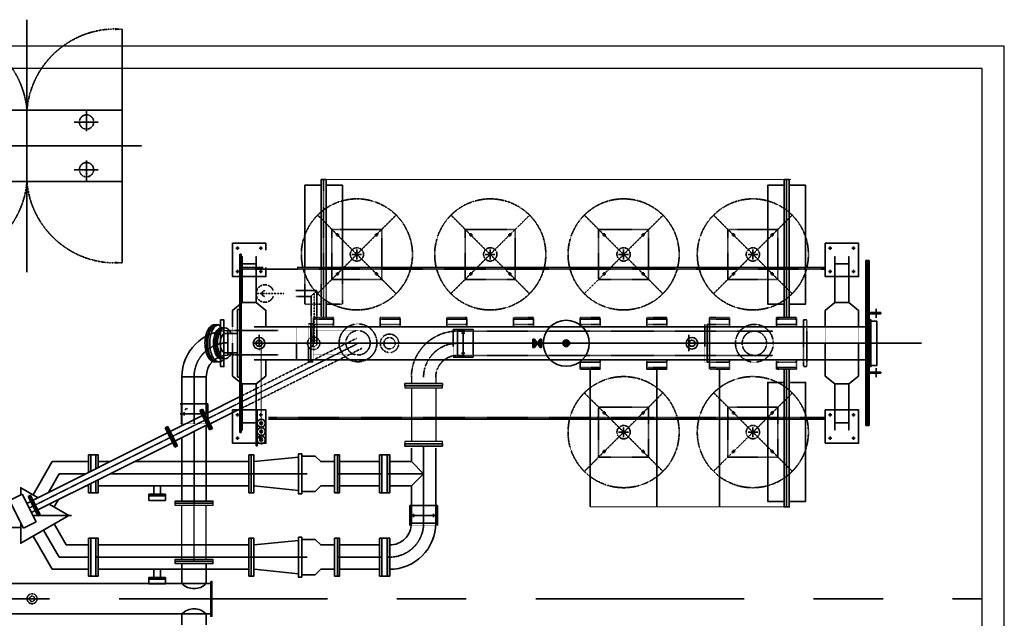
# Model space of a CAD drawing. Header units: inches. Extents: x -341304 to 31571016, y -692717 to 2132253.
# Tile 124 of 256: x 462364 to 471224, y -291659 to -286271. Entities that reach past the tile are written whole.
import ezdxf

# ---------------------------------------------------------------- set-up
doc = ezdxf.new("R2010")
doc.units = ezdxf.units.IN
doc.header["$MEASUREMENT"] = 0
for name, pattern in [('ACISOWELD', [3, 2, -1]), ('CENTER', [2, 1.25, -0.25, 0.25, -0.25]), ('CENTRE', [1.5, 0.75, -0.25, 0.25, -0.25]), ('DASHED', [0.75, 0.5, -0.25]), ('HIDDEN', [0.375, 0.25, -0.125]), ('PHANTOM', [2.5, 1.25, -0.25, 0.25, -0.25, 0.25, -0.25])]:
    doc.linetypes.add(name, pattern=pattern)
doc.layers.add('CENTER', color=2, linetype='CENTER', lineweight=15)
doc.layers.add('DIM', color=1, linetype='Continuous')
doc.layers.add('OBJECT', color=7, linetype='Continuous')

# ---------------------------------------------------------------- blocks, each defined once
blk = doc.blocks.new('tyyyy')
at = {"color": 230, "linetype": 'CENTER', "lineweight": 35}
for p, q in [((-1264281.3, 589174), (-1264281.3, 591445.3)), ((-1257445, 588765.4), (-1257445, 590005.4)), ((-1261357, 589332.4), (-1261266.7, 589332.4)), ((-1261311.8, 589377.6), (-1261311.8, 589287.3)), ((-1260157, 589332.4), (-1260066.7, 589332.4)), ((-1260111.8, 589377.6), (-1260111.8, 589287.3)), ((-1258957, 589332.4), (-1258866.7, 589332.4)), ((-1258911.8, 589377.6), (-1258911.8, 589287.3)), ((-1257793.9, 589332.4), (-1257703.6, 589332.4)), ((-1257748.8, 589377.6), (-1257748.8, 589287.3)), ((-1256701.1, 588808.2), (-1256596, 588808.2)), ((-1256701.1, 588797.7), (-1256596, 588797.7)), ((-1260356.8, 588407.4), (-1260356.8, 588657.4)), ((-1261303.3, 588530.1), (-1262362.3, 587999.9)), ((-1262236.8, 588532.4), (-1259727.8, 588532.4)), ((-1256230.4, 588532.4), (-1262236.8, 588532.4)), ((-1260266.8, 588532.4), (-1260446.8, 588532.4)), ((-1259211.8, 588299.4), (-1259211.8, 587059.4)), ((-1258611.8, 588299.4), (-1258611.8, 587059.4)), ((-1258048.8, 588299.4), (-1258048.8, 587059.4)), ((-1257445, 588299.4), (-1257445, 587059.4)), ((-1256701.1, 588272.5), (-1256596, 588272.5)), ((-1256701.1, 588262), (-1256596, 588262)), ((-1262777, 587851.3), (-1262777, 588231.4)), ((-1262362.3, 587999.9), (-1264261.4, 587049.1)), ((-1262777, 587807.4), (-1262777, 587987.4)), ((-1262902, 587897.4), (-1262652, 587897.4)), ((-1262777, 587092.4), (-1262777, 587735)), ((-1258957, 587732.4), (-1258866.7, 587732.4)), ((-1258911.8, 587777.6), (-1258911.8, 587687.3)), ((-1257793.9, 587732.4), (-1257703.6, 587732.4)), ((-1257748.8, 587777.6), (-1257748.8, 587687.3)), ((-1263990.5, 587357.4), (-1263750.6, 587357.4)), ((-1263990.5, 587357.4), (-1263750.6, 587357.4)), ((-1263534.4, 587357.4), (-1262260, 587357.4)), ((-1262260, 587357.4), (-1261760, 587357.4)), ((-1261487.8, 587357.4), (-1261087.8, 587357.4)), ((-1261036.8, 587357.4), (-1260711.8, 587357.4)), ((-1260711.8, 586892.4), (-1260711.8, 587072.4)), ((-1264228, 586982.4), (-1263879, 586982.4)), ((-1260836.8, 586982.4), (-1260586.8, 586982.4)), ((-1263990.5, 586607.4), (-1263727, 586607.4)), ((-1263660, 586607.4), (-1262260, 586607.4)), ((-1262260, 586607.4), (-1261760, 586607.4)), ((-1261487.8, 586607.4), (-1261087.8, 586607.4))]:
    blk.add_line(p, q, dxfattribs=at)
at = {"color": 230, "ltscale": 100}
for p, q in [((-1255486, 591205.4), (-1266339.7, 591205.4)), ((-1255486, 581259.4), (-1255486, 591205.4)), ((-1255686, 591005.4), (-1266139.7, 591005.4)), ((-1255686, 581459.4), (-1255686, 591005.4))]:
    blk.add_line(p, q, dxfattribs=at)
at = {"color": 230, "linetype": 'HIDDEN', "lineweight": 35, "ltscale": 0.5}
for p, q in [((-1261611.8, 588765.4), (-1261611.8, 590005.4)), ((-1260958.3, 589686), (-1261665.4, 588978.9)), ((-1260958.3, 588978.9), (-1261665.4, 589686)), ((-1259758.3, 589686), (-1260465.4, 588978.9)), ((-1259758.3, 588978.9), (-1260465.4, 589686)), ((-1258558.3, 589686), (-1259265.4, 588978.9)), ((-1258558.3, 588978.9), (-1259265.4, 589686)), ((-1257395.2, 589686), (-1258102.3, 588978.9)), ((-1257395.2, 588978.9), (-1258102.3, 589686)), ((-1262349.7, 589199.5), (-1257098, 589199.5)), ((-1261671.3, 589006.4), (-1261863.2, 589006.4)), ((-1261723.9, 588953.9), (-1261863.2, 588953.9)), ((-1261671.3, 589006.4), (-1261723.9, 588953.9)), ((-1261723.9, 588532.4), (-1261723.9, 588953.9)), ((-1261671.3, 588532.4), (-1261671.3, 589006.4)), ((-1262472, 588646), (-1262019, 588646)), ((-1260406.8, 588642), (-1257568.1, 588642)), ((-1261316.2, 588576.3), (-1262362.3, 588052.5)), ((-1262472, 588426.9), (-1262019, 588426.9)), ((-1261264.9, 588488.4), (-1262362.3, 587941.5)), ((-1258558.3, 588086), (-1259265.4, 587378.9)), ((-1258558.3, 587378.9), (-1259265.4, 588086)), ((-1257395.2, 588086), (-1258102.3, 587378.9)), ((-1257395.2, 587378.9), (-1258102.3, 588086)), ((-1262106.9, 587865.4), (-1257098, 587865.4))]:
    blk.add_line(p, q, dxfattribs=at)
at = {"color": 230, "lineweight": 0}
for p, q in [((-1261611.8, 590005.4), (-1257408.1, 590005.4)), ((-1257431.1, 587059.4), (-1259211.8, 587059.4))]:
    blk.add_line(p, q, dxfattribs=at)
at = {"color": 230, "lineweight": 35}
for p, q in [((-1261501.8, 589507.4), (-1261471.8, 589507.4)), ((-1261486.8, 589522.4), (-1261486.8, 589492.4)), ((-1261151.8, 589507.4), (-1261121.8, 589507.4)), ((-1261136.8, 589522.4), (-1261136.8, 589492.4)), ((-1260301.8, 589507.4), (-1260271.8, 589507.4)), ((-1260286.8, 589522.4), (-1260286.8, 589492.4)), ((-1259951.8, 589507.4), (-1259921.8, 589507.4)), ((-1259936.8, 589522.4), (-1259936.8, 589492.4)), ((-1259101.8, 589507.4), (-1259071.8, 589507.4)), ((-1259086.8, 589522.4), (-1259086.8, 589492.4)), ((-1258751.8, 589507.4), (-1258721.8, 589507.4)), ((-1258736.8, 589522.4), (-1258736.8, 589492.4)), ((-1257938.8, 589507.4), (-1257908.8, 589507.4)), ((-1257923.8, 589522.4), (-1257923.8, 589492.4)), ((-1257588.8, 589507.4), (-1257558.8, 589507.4)), ((-1257573.8, 589522.4), (-1257573.8, 589492.4)), ((-1262386, 589402.4), (-1262386, 589372.4)), ((-1262176, 589402.4), (-1262176, 589372.4)), ((-1257053, 589402.4), (-1257053, 589372.4)), ((-1256843, 589402.4), (-1256843, 589372.4)), ((-1262401, 589387.4), (-1262371, 589387.4)), ((-1262366.3, 589336), (-1262366.3, 587728.8)), ((-1262366.3, 589336), (-1262353.7, 589336)), ((-1262353.7, 589336), (-1262353.7, 587728.8)), ((-1262191, 589387.4), (-1262161, 589387.4)), ((-1257068, 589387.4), (-1257038, 589387.4)), ((-1256858, 589387.4), (-1256828, 589387.4)), ((-1262353.7, 589215.2), (-1262154.1, 589215.2)), ((-1261848.4, 589215.2), (-1257098, 589215.2)), ((-1256730.9, 589277.8), (-1256730.9, 587792.4)), ((-1256730.9, 589277.8), (-1256701.5, 589277.8)), ((-1256720.4, 589277.8), (-1256720.4, 587792.4)), ((-1256712, 589277.8), (-1256712, 587792.4)), ((-1256701.5, 589277.8), (-1256701.5, 587792.4)), ((-1262401, 589177.4), (-1262371, 589177.4)), ((-1262386, 589192.4), (-1262386, 589162.4)), ((-1262191, 589177.4), (-1262161, 589177.4)), ((-1262176, 589192.4), (-1262176, 589162.4)), ((-1261501.8, 589157.4), (-1261471.8, 589157.4)), ((-1261486.8, 589172.4), (-1261486.8, 589142.4)), ((-1261151.8, 589157.4), (-1261121.8, 589157.4)), ((-1261136.8, 589172.4), (-1261136.8, 589142.4)), ((-1260301.8, 589157.4), (-1260271.8, 589157.4)), ((-1260286.8, 589172.4), (-1260286.8, 589142.4)), ((-1259951.8, 589157.4), (-1259921.8, 589157.4)), ((-1259936.8, 589172.4), (-1259936.8, 589142.4)), ((-1259101.8, 589157.4), (-1259071.8, 589157.4)), ((-1259086.8, 589172.4), (-1259086.8, 589142.4)), ((-1258751.8, 589157.4), (-1258721.8, 589157.4)), ((-1258736.8, 589172.4), (-1258736.8, 589142.4)), ((-1257938.8, 589157.4), (-1257908.8, 589157.4)), ((-1257923.8, 589172.4), (-1257923.8, 589142.4)), ((-1257588.8, 589157.4), (-1257558.8, 589157.4)), ((-1257573.8, 589172.4), (-1257573.8, 589142.4)), ((-1257068, 589177.4), (-1257038, 589177.4)), ((-1257053, 589162.4), (-1257053, 589192.4)), ((-1256858, 589177.4), (-1256828, 589177.4)), ((-1256843, 589162.4), (-1256843, 589192.4)), ((-1262387.3, 588837.1), (-1262387.3, 588227.8)), ((-1262387.3, 588837.1), (-1262366.3, 588837.1)), ((-1256638, 588842.5), (-1256638, 588762)), ((-1256596, 588808.2), (-1256596, 588797.7)), ((-1262596.9, 588699.4), (-1262552.8, 588699.4)), ((-1262552.8, 588699.4), (-1262532.4, 588671.2)), ((-1262497.9, 588671.6), (-1262533, 588671.6)), ((-1262497.9, 588619.9), (-1262383.3, 588619.9)), ((-1262472, 588646), (-1262472, 588426.9)), ((-1262236.8, 588680.4), (-1256730.9, 588680.4)), ((-1260406.8, 588642), (-1260406.8, 588422.9)), ((-1260371.8, 588622.4), (-1260341.8, 588622.4)), ((-1260356.8, 588607.4), (-1260356.8, 588637.4)), ((-1258325.9, 588607.4), (-1258325.9, 588460.2)), ((-1261052.5, 588532.4), (-1260627.5, 588532.4)), ((-1259727.8, 588569.7), (-1259727.8, 588495.1)), ((-1259715.2, 588569.7), (-1259727.8, 588569.7)), ((-1259721.5, 588569.7), (-1259721.5, 588495.1)), ((-1259663.6, 588569.7), (-1259715.2, 588495.1)), ((-1259715.2, 588569.7), (-1259663.6, 588495.1)), ((-1259715.2, 588569.7), (-1259715.2, 588495.1)), ((-1259663.6, 588569.7), (-1259663.6, 588495.1)), ((-1259651, 588569.7), (-1259663.6, 588569.7)), ((-1259657.3, 588569.7), (-1259657.3, 588495.1)), ((-1259651, 588569.7), (-1259651, 588495.1)), ((-1262497.9, 588445), (-1262383.3, 588445)), ((-1260371.8, 588442.4), (-1260341.8, 588442.4)), ((-1260356.8, 588427.4), (-1260356.8, 588457.4)), ((-1259715.2, 588495.1), (-1259727.8, 588495.1)), ((-1259651, 588495.1), (-1259663.6, 588495.1)), ((-1262236.8, 588384.4), (-1256730.9, 588384.4)), ((-1256638, 588308.2), (-1256638, 588227.7)), ((-1256596, 588272.5), (-1256596, 588262)), ((-1262886.6, 588231.4), (-1262667.5, 588231.4)), ((-1262886.6, 587802.7), (-1262886.6, 588231.4)), ((-1262667.5, 587899.7), (-1262667.5, 588231.4)), ((-1262387.3, 588227.8), (-1262366.3, 588227.8)), ((-1262882, 587897.4), (-1262852, 587897.4)), ((-1262867, 587912.4), (-1262867, 587882.4)), ((-1262700.2, 587939.2), (-1262724.6, 587927)), ((-1262724.6, 587927), (-1262638.3, 587754.5)), ((-1262715.2, 587931.7), (-1262628.2, 587757.9)), ((-1262709.6, 587934.5), (-1262622.6, 587760.7)), ((-1262702, 587897.4), (-1262672, 587897.4)), ((-1262700.2, 587939.2), (-1262612.8, 587764.6)), ((-1262687, 587912.4), (-1262687, 587882.4)), ((-1262401, 587887.4), (-1262371, 587887.4)), ((-1262386, 587872.4), (-1262386, 587902.4)), ((-1262191, 587887.4), (-1262161, 587887.4)), ((-1262176, 587872.4), (-1262176, 587902.4)), ((-1259101.8, 587907.4), (-1259071.8, 587907.4)), ((-1259086.8, 587922.4), (-1259086.8, 587892.4)), ((-1258751.8, 587907.4), (-1258721.8, 587907.4)), ((-1258736.8, 587922.4), (-1258736.8, 587892.4)), ((-1257938.8, 587907.4), (-1257908.8, 587907.4)), ((-1257923.8, 587922.4), (-1257923.8, 587892.4)), ((-1257588.8, 587907.4), (-1257558.8, 587907.4)), ((-1257573.8, 587922.4), (-1257573.8, 587892.4)), ((-1257068, 587887.4), (-1257038, 587887.4)), ((-1257053, 587872.4), (-1257053, 587902.4)), ((-1256858, 587887.4), (-1256828, 587887.4)), ((-1256843, 587872.4), (-1256843, 587902.4)), ((-1262106.9, 587849.6), (-1257098, 587849.6)), ((-1263013.9, 587782.1), (-1263038.3, 587769.9)), ((-1263038.3, 587769.9), (-1262951.3, 587596.1)), ((-1263028.9, 587774.6), (-1262941.9, 587600.8)), ((-1263023.3, 587777.4), (-1262936.3, 587603.6)), ((-1263013.9, 587782.1), (-1262926.9, 587608.3)), ((-1262667.5, 587112.4), (-1262667.5, 587793.7)), ((-1262612.8, 587764.6), (-1262638.3, 587754.5)), ((-1262366.3, 587728.8), (-1262353.7, 587728.8)), ((-1256730.9, 587792.4), (-1256701.5, 587792.4)), ((-1262886.6, 587112.4), (-1262886.6, 587683.2)), ((-1262401, 587677.4), (-1262371, 587677.4)), ((-1262386, 587662.4), (-1262386, 587692.4)), ((-1262191, 587677.4), (-1262161, 587677.4)), ((-1262176, 587662.4), (-1262176, 587692.4)), ((-1257068, 587677.4), (-1257038, 587677.4)), ((-1257053, 587662.4), (-1257053, 587692.4)), ((-1256858, 587677.4), (-1256828, 587677.4)), ((-1256843, 587662.4), (-1256843, 587692.4)), ((-1262926.8, 587608.2), (-1262951.3, 587596)), ((-1260821.4, 587467), (-1260821.4, 587587.4)), ((-1259101.8, 587557.4), (-1259071.8, 587557.4)), ((-1259086.8, 587572.4), (-1259086.8, 587542.4)), ((-1258751.8, 587557.4), (-1258721.8, 587557.4)), ((-1258736.8, 587572.4), (-1258736.8, 587542.4)), ((-1257938.8, 587557.4), (-1257908.8, 587557.4)), ((-1257923.8, 587572.4), (-1257923.8, 587542.4)), ((-1257588.8, 587557.4), (-1257558.8, 587557.4)), ((-1257573.8, 587572.4), (-1257573.8, 587542.4)), ((-1264226.1, 587168.4), (-1264053.7, 587467)), ((-1264053.7, 587467), (-1263727, 587467)), ((-1263640, 587467), (-1263531.8, 587467)), ((-1263314.5, 587467), (-1262280, 587467)), ((-1262235, 587467), (-1261837.8, 587507.4)), ((-1261467.8, 587467), (-1261107.8, 587467)), ((-1261016.8, 587467), (-1260821.4, 587467)), ((-1260711.8, 587357.4), (-1260821.4, 587467)), ((-1264088, 587188.5), (-1263990.5, 587357.4)), ((-1264088, 587188.5), (-1263990.5, 587357.4)), ((-1260711.8, 587357.4), (-1260821.4, 587247.9)), ((-1263754.2, 587247.9), (-1263727, 587247.9)), ((-1263640, 587247.9), (-1262280, 587247.9)), ((-1263140, 587247.9), (-1263140, 587172.9)), ((-1263080, 587247.9), (-1263080, 587172.9)), ((-1262235, 587247.9), (-1261837.8, 587207.4)), ((-1261467.8, 587247.9), (-1261107.8, 587247.9)), ((-1261016.8, 587247.9), (-1260821.4, 587247.9)), ((-1264438, 587116.2), (-1264323.6, 587173.4)), ((-1264438, 587116.2), (-1264313.5, 586867.5)), ((-1264323.6, 587173.4), (-1264199.1, 586924.7)), ((-1264248.2, 587164.4), (-1264269.4, 587153.8)), ((-1264182.4, 586979.9), (-1264269.4, 587153.8)), ((-1264173, 586984.5), (-1264260, 587158.4)), ((-1264169.4, 586986.4), (-1264256.5, 587160.3)), ((-1264161.2, 586990.5), (-1264248.2, 587164.4)), ((-1264036.4, 587058.8), (-1263997.2, 587126.8)), ((-1264313.5, 586867.5), (-1264199.1, 586924.7)), ((-1264161.2, 586990.5), (-1264182.4, 586979.9)), ((-1260821.4, 586912.4), (-1260602.3, 586912.4)), ((-1260816.8, 586982.4), (-1260786.8, 586982.4)), ((-1260801.8, 586997.4), (-1260801.8, 586967.4)), ((-1260636.8, 586982.4), (-1260606.8, 586982.4)), ((-1260621.8, 586997.4), (-1260621.8, 586967.4)), ((-1264447, 586872.9), (-1264337, 586872.9)), ((-1264131.2, 586851.2), (-1263990.5, 586607.4)), ((-1264036.4, 586906), (-1263927.2, 586717)), ((-1264226.1, 586796.4), (-1264053.7, 586497.9)), ((-1262235, 586717), (-1261837.8, 586757.4)), ((-1263927.2, 586717), (-1263727, 586717)), ((-1263640, 586717), (-1262280, 586717)), ((-1261467.8, 586717), (-1261107.8, 586717)), ((-1261016.8, 586717), (-1261016.8, 586497.9)), ((-1264053.7, 586497.9), (-1263727, 586497.9)), ((-1263640, 586497.9), (-1262280, 586497.9)), ((-1263140, 586497.9), (-1263140, 586422.9)), ((-1263080, 586497.9), (-1263080, 586422.9)), ((-1262235, 586497.9), (-1261837.8, 586457.4)), ((-1261467.8, 586497.9), (-1261107.8, 586497.9)), ((-1265035, 586368.9), (-1262627, 586368.9)), ((-1265035, 586095.9), (-1262627, 586095.9))]:
    blk.add_line(p, q, dxfattribs=at)
at = {"color": 230, "linetype": 'CENTER', "lineweight": 35, "ltscale": 0.1}
for p, q in [((-1261969.8, 588980.2), (-1262214.1, 588980.2)), ((-1261697.6, 588532.4), (-1261697.6, 588980.2))]:
    blk.add_line(p, q, dxfattribs=at)
at = {"color": 230, "linetype": 'HIDDEN', "lineweight": 35}
for p, q in [((-1262431, 588532.4), (-1262431, 588680.4)), ((-1261854.8, 588532.4), (-1261854.8, 588680.4)), ((-1257098, 588532.4), (-1257098, 588680.4)), ((-1256798, 588532.4), (-1256798, 588680.4)), ((-1262431, 588532.4), (-1262431, 588384.4)), ((-1261854.8, 588532.4), (-1261854.8, 588384.4)), ((-1257098, 588532.4), (-1257098, 588384.4)), ((-1256798, 588532.4), (-1256798, 588384.4))]:
    blk.add_line(p, q, dxfattribs=at)
at = {"color": 230, "linetype": 'DASHED', "lineweight": 35, "ltscale": 0.1}
blk.add_line((-1262192.2, 588607.4), (-1262192.2, 588460.2), dxfattribs=at)
at = {"color": 230, "linetype": 'DASHED', "lineweight": 35}
for p, q in [((-1261706.8, 588646), (-1261301.8, 588646)), ((-1261706.8, 588426.9), (-1261301.8, 588426.9))]:
    blk.add_line(p, q, dxfattribs=at)
at = {"color": 230, "linetype": 'ACISOWELD', "lineweight": 30}
for p, q in [((-1260821.4, 588227.4), (-1260821.4, 588170.2)), ((-1260602.3, 588233.4), (-1260602.3, 588170.2))]:
    blk.add_line(p, q, dxfattribs=at)
at = {"color": 230, "lineweight": 30}
for p, q in [((-1260821.4, 588130.2), (-1260821.4, 587647.4)), ((-1260602.3, 588130.2), (-1260602.3, 587647.4)), ((-1262886.6, 586589.6), (-1262886.6, 587072.4)), ((-1262667.5, 586589.6), (-1262667.5, 587072.4)), ((-1262886.6, 586589.6), (-1262886.6, 586681.2))]:
    blk.add_line(p, q, dxfattribs=at)
at = {"color": 230, "linetype": 'Continuous', "lineweight": 35, "ltscale": 0.1}
for p, q in [((-1262362.3, 588052.5), (-1262677.8, 587894.5)), ((-1262362.3, 587941.5), (-1262633.7, 587806.3)), ((-1263016, 587725.2), (-1264225.8, 587119.5)), ((-1262972.1, 587637.6), (-1264183, 587034.1))]:
    blk.add_line(p, q, dxfattribs=at)
at = {"color": 230, "linetype": 'Continuous', "lineweight": 35}
for p, q in [((-1262991.7, 587737.7), (-1262702.4, 587882.6)), ((-1262949.1, 587652.6), (-1262659.8, 587797.6)), ((-1264246.2, 587107.5), (-1264281.9, 587089.9)), ((-1264205.7, 587026.4), (-1264241.2, 587008.7))]:
    blk.add_line(p, q, dxfattribs=at)
at = {"color": 230, "linetype": 'CENTER', "lineweight": 30}
blk.add_line((-1262777, 586569.6), (-1262777, 587092.4), dxfattribs=at)
at = {"color": 230, "linetype": 'CENTRE', "lineweight": 35, "ltscale": 2500}
blk.add_line((-1274702.3, 586232.4), (-1255686, 586232.4), dxfattribs=at)
at = {"color": 230, "lineweight": 35}
for points in [[(-1261634.8, 589955.4), (-1261781.8, 589955.4), (-1261781.8, 589215.2)], [(-1261588.8, 589215.2), (-1261588.8, 590005.4), (-1261634.8, 590005.4), (-1261634.8, 589215.2)], [(-1261441.8, 589215.2), (-1261441.8, 589955.4), (-1261588.8, 589955.4)], [(-1257468, 589955.4), (-1257615, 589955.4), (-1257615, 588885.4), (-1257468, 588885.4)], [(-1257422, 588765.4), (-1257422, 590005.4), (-1257468, 590005.4), (-1257468, 588765.4)], [(-1257422, 588885.4), (-1257275, 588885.4), (-1257275, 589955.4), (-1257422, 589955.4)], [(-1262131, 589214.3), (-1262131, 589132.4), (-1262431, 589132.4), (-1262431, 589432.4), (-1262131, 589432.4), (-1262131, 589371)], [(-1262343.5, 588898.4), (-1262343.5, 589312.4), (-1262343.5, 589247.4), (-1262218.5, 589247.4), (-1262218.5, 589312.4), (-1262218.5, 588898.4)], [(-1257010.5, 588898.4), (-1257010.5, 589312.4), (-1257010.5, 589247.4), (-1256885.5, 589247.4), (-1256885.5, 589312.4), (-1256885.5, 588898.4)], [(-1262431, 588680.4), (-1262431, 588828.4), (-1262343.5, 588898.4), (-1262218.5, 588898.4), (-1262131, 588828.4), (-1262131, 588680.4)], [(-1257098, 588680.4), (-1257098, 588828.4), (-1257010.5, 588898.4), (-1256885.5, 588898.4), (-1256798, 588828.4), (-1256798, 588680.4)], [(-1262431, 588384.4), (-1262431, 588236.4), (-1262343.5, 588166.4), (-1262218.5, 588166.4), (-1262131, 588236.4), (-1262131, 588384.4)], [(-1257098, 588384.4), (-1257098, 588236.4), (-1257010.5, 588166.4), (-1256885.5, 588166.4), (-1256798, 588236.4), (-1256798, 588384.4)], [(-1257468, 588299.4), (-1257468, 587059.4), (-1257422, 587059.4), (-1257422, 588299.4)], [(-1262343.5, 588166.4), (-1262343.5, 587752.4), (-1262343.5, 587817.4), (-1262218.5, 587817.4), (-1262218.5, 587752.4), (-1262218.5, 588166.4)], [(-1257468, 588179.4), (-1257615, 588179.4), (-1257615, 587109.4), (-1257468, 587109.4)], [(-1257422, 587109.4), (-1257275, 587109.4), (-1257275, 588179.4), (-1257422, 588179.4)], [(-1257010.5, 588166.4), (-1257010.5, 587752.4), (-1257010.5, 587817.4), (-1256885.5, 587817.4), (-1256885.5, 587752.4), (-1256885.5, 588166.4)], [(-1263727, 587369.3), (-1263727, 587527.4), (-1263707, 587527.4), (-1263707, 587379.3)], [(-1263707, 587379.3), (-1263707, 587527.4), (-1263660, 587527.4), (-1263660, 587402.8)], [(-1263660, 587402.8), (-1263660, 587527.4), (-1263640, 587527.4), (-1263640, 587412.8)], [(-1261807.8, 587517.4), (-1261687.8, 587517.4), (-1261637.8, 587467), (-1261512.8, 587467)], [(-1263707, 587271.4), (-1263707, 587187.4), (-1263727, 587187.4), (-1263727, 587261.4)], [(-1263660, 587294.8), (-1263660, 587187.4), (-1263707, 587187.4), (-1263707, 587271.4)], [(-1263640, 587304.8), (-1263640, 587187.4), (-1263660, 587187.4), (-1263660, 587294.8)], [(-1264337, 587166.7), (-1264337, 587232.4), (-1264180.6, 587142.1)], [(-1264337, 587166.7), (-1264337, 587232.4), (-1264180.6, 587142.1)], [(-1261807.8, 587197.4), (-1261687.8, 587197.4), (-1261637.8, 587247.9), (-1261512.8, 587247.9)], [(-1264081.4, 587084.8), (-1263904, 586982.4), (-1264337, 586732.4), (-1264337, 586914.5)], [(-1264081.4, 587084.8), (-1263904, 586982.4), (-1264337, 586732.4), (-1264337, 586914.5)], [(-1261807.8, 586767.4), (-1261687.8, 586767.4), (-1261637.8, 586717), (-1261512.8, 586717)], [(-1261807.8, 586447.4), (-1261687.8, 586447.4), (-1261637.8, 586497.9), (-1261512.8, 586497.9)]]:
    blk.add_lwpolyline(points, dxfattribs=at)
at = {"color": 230, "linetype": 'HIDDEN', "lineweight": 35, "ltscale": 0.5}
for points in [[(-1261536.8, 589557.4), (-1261086.8, 589557.4), (-1261086.8, 589107.4), (-1261536.8, 589107.4)], [(-1260336.8, 589557.4), (-1259886.8, 589557.4), (-1259886.8, 589107.4), (-1260336.8, 589107.4)], [(-1259136.8, 589557.4), (-1258686.8, 589557.4), (-1258686.8, 589107.4), (-1259136.8, 589107.4)], [(-1257973.8, 589557.4), (-1257523.8, 589557.4), (-1257523.8, 589107.4), (-1257973.8, 589107.4)], [(-1257264, 588742.4), (-1257294, 588742.4), (-1257294, 588322.4), (-1257264, 588322.4)], [(-1259136.8, 587957.4), (-1258686.8, 587957.4), (-1258686.8, 587507.4), (-1259136.8, 587507.4)], [(-1257973.8, 587957.4), (-1257523.8, 587957.4), (-1257523.8, 587507.4), (-1257973.8, 587507.4)]]:
    blk.add_lwpolyline(points, close=True, dxfattribs=at)
at = {"color": 230, "lineweight": 35}
for points in [[(-1257098, 589432.4), (-1256798, 589432.4), (-1256798, 589132.4), (-1257098, 589132.4)], [(-1262509, 588742.4), (-1262539, 588742.4), (-1262539, 588322.4), (-1262509, 588322.4)], [(-1262509, 588322.4), (-1262539, 588322.4), (-1262539, 588742.4), (-1262509, 588742.4)], [(-1256716, 588742.4), (-1256686, 588742.4), (-1256686, 588322.4), (-1256716, 588322.4)], [(-1256701.5, 588732.9), (-1256634.1, 588732.9), (-1256634.1, 588331.9), (-1256701.5, 588331.9)], [(-1260881.8, 588170.2), (-1260881.8, 588150.2), (-1260541.8, 588150.2), (-1260541.8, 588170.2)], [(-1262431, 587632.4), (-1262131, 587632.4), (-1262131, 587932.4), (-1262431, 587932.4)], [(-1262218.5, 587924.1), (-1262208.3, 587924.1), (-1262208.3, 587609.3), (-1262218.5, 587609.3)], [(-1257098, 587632.4), (-1256798, 587632.4), (-1256798, 587932.4), (-1257098, 587932.4)], [(-1260881.8, 587627.4), (-1260881.8, 587607.4), (-1260541.8, 587607.4), (-1260541.8, 587627.4)], [(-1261837.8, 587537.4), (-1261807.8, 587537.4), (-1261807.8, 587177.4), (-1261837.8, 587177.4)], [(-1262284, 587527.4), (-1262264, 587527.4), (-1262264, 587187.4), (-1262284, 587187.4)], [(-1262264, 587527.4), (-1262239, 587527.4), (-1262239, 587187.4), (-1262264, 587187.4)], [(-1261512.8, 587527.4), (-1261487.8, 587527.4), (-1261487.8, 587187.4), (-1261512.8, 587187.4)], [(-1261487.8, 587527.4), (-1261467.8, 587527.4), (-1261467.8, 587187.4), (-1261487.8, 587187.4)], [(-1261107.8, 587527.4), (-1261087.8, 587527.4), (-1261087.8, 587187.4), (-1261107.8, 587187.4)], [(-1261087.8, 587527.4), (-1261040.8, 587527.4), (-1261040.8, 587187.4), (-1261087.8, 587187.4)], [(-1261036.8, 587527.4), (-1261016.8, 587527.4), (-1261016.8, 587187.4), (-1261036.8, 587187.4)], [(-1263185, 587157.9), (-1263185, 587172.9), (-1263035, 587172.9), (-1263035, 587157.9)], [(-1263185, 587117.9), (-1263185, 587157.9), (-1263035, 587157.9), (-1263035, 587117.9)], [(-1262947, 587092.4), (-1262947, 587112.4), (-1262607, 587112.4), (-1262607, 587092.4)], [(-1263727, 586777.4), (-1263707, 586777.4), (-1263707, 586437.4), (-1263727, 586437.4)], [(-1263707, 586777.4), (-1263660, 586777.4), (-1263660, 586437.4), (-1263707, 586437.4)], [(-1263660, 586777.4), (-1263640, 586777.4), (-1263640, 586437.4), (-1263660, 586437.4)], [(-1262284, 586777.4), (-1262264, 586777.4), (-1262264, 586437.4), (-1262284, 586437.4)], [(-1262264, 586777.4), (-1262239, 586777.4), (-1262239, 586437.4), (-1262264, 586437.4)], [(-1261837.8, 586787.4), (-1261807.8, 586787.4), (-1261807.8, 586427.4), (-1261837.8, 586427.4)], [(-1261512.8, 586777.4), (-1261487.8, 586777.4), (-1261487.8, 586437.4), (-1261512.8, 586437.4)], [(-1261487.8, 586777.4), (-1261467.8, 586777.4), (-1261467.8, 586437.4), (-1261487.8, 586437.4)], [(-1261107.8, 586777.4), (-1261087.8, 586777.4), (-1261087.8, 586437.4), (-1261107.8, 586437.4)], [(-1261087.8, 586777.4), (-1261040.8, 586777.4), (-1261040.8, 586437.4), (-1261087.8, 586437.4)], [(-1261036.8, 586777.4), (-1261016.8, 586777.4), (-1261016.8, 586437.4), (-1261036.8, 586437.4)], [(-1262947, 586569.6), (-1262947, 586549.6), (-1262607, 586549.6), (-1262607, 586569.6)], [(-1263185, 586407.9), (-1263185, 586422.9), (-1263035, 586422.9), (-1263035, 586407.9)], [(-1263185, 586367.9), (-1263185, 586407.9), (-1263035, 586407.9), (-1263035, 586367.9)], [(-1262627, 586388.9), (-1262617, 586388.9), (-1262617, 586075.9), (-1262627, 586075.9)]]:
    blk.add_lwpolyline(points, close=True, dxfattribs=at)
at = {"color": 230, "linetype": 'HIDDEN', "lineweight": 35, "ltscale": 0.5}
for points in [[(-1261781.8, 589199.5), (-1261781.8, 588885.4), (-1261634.8, 588885.4)], [(-1261634.8, 589199.5), (-1261634.8, 588765.4)], [(-1261588.8, 588885.4), (-1261441.8, 588885.4), (-1261441.8, 589199.5)], [(-1261588.8, 588765.4), (-1261588.8, 589199.5)], [(-1261701.8, 588680.4), (-1261701.8, 588765.4), (-1261521.8, 588765.4), (-1261521.8, 588680.4), (-1261701.8, 588680.4), (-1261701.8, 588702.4), (-1261521.8, 588702.4), (-1261521.8, 588749.4), (-1261701.8, 588749.4)], [(-1261101.8, 588680.4), (-1261101.8, 588765.4), (-1260921.8, 588765.4), (-1260921.8, 588680.4), (-1261101.8, 588680.4), (-1261101.8, 588702.4), (-1260921.8, 588702.4), (-1260921.8, 588749.4), (-1261101.8, 588749.4)], [(-1260501.8, 588680.4), (-1260501.8, 588765.4), (-1260321.8, 588765.4), (-1260321.8, 588680.4), (-1260501.8, 588680.4), (-1260501.8, 588702.4), (-1260321.8, 588702.4), (-1260321.8, 588749.4), (-1260501.8, 588749.4)], [(-1259901.8, 588680.4), (-1259901.8, 588765.4), (-1259721.8, 588765.4), (-1259721.8, 588680.4), (-1259901.8, 588680.4), (-1259901.8, 588702.4), (-1259721.8, 588702.4), (-1259721.8, 588749.4), (-1259901.8, 588749.4)], [(-1259301.8, 588680.4), (-1259301.8, 588765.4), (-1259121.8, 588765.4), (-1259121.8, 588680.4), (-1259301.8, 588680.4), (-1259301.8, 588702.4), (-1259121.8, 588702.4), (-1259121.8, 588749.4), (-1259301.8, 588749.4)], [(-1258701.8, 588680.4), (-1258701.8, 588765.4), (-1258521.8, 588765.4), (-1258521.8, 588680.4), (-1258701.8, 588680.4), (-1258701.8, 588702.4), (-1258521.8, 588702.4), (-1258521.8, 588749.4), (-1258701.8, 588749.4)], [(-1258138.8, 588680.4), (-1258138.8, 588765.4), (-1257958.8, 588765.4), (-1257958.8, 588680.4), (-1258138.8, 588680.4), (-1258138.8, 588702.4), (-1257958.8, 588702.4), (-1257958.8, 588749.4), (-1258138.8, 588749.4)], [(-1257535, 588680.4), (-1257535, 588765.4), (-1257355, 588765.4), (-1257355, 588680.4), (-1257535, 588680.4), (-1257535, 588702.4), (-1257355, 588702.4), (-1257355, 588749.4), (-1257535, 588749.4)], [(-1259121.8, 588384.4), (-1259121.8, 588299.4), (-1259301.8, 588299.4), (-1259301.8, 588384.4), (-1259121.8, 588384.4), (-1259121.8, 588362.4), (-1259301.8, 588362.4), (-1259301.8, 588315.4), (-1259121.8, 588315.4)], [(-1258521.8, 588384.4), (-1258521.8, 588299.4), (-1258701.8, 588299.4), (-1258701.8, 588384.4), (-1258521.8, 588384.4), (-1258521.8, 588362.4), (-1258701.8, 588362.4), (-1258701.8, 588315.4), (-1258521.8, 588315.4)], [(-1257958.8, 588384.4), (-1257958.8, 588299.4), (-1258138.8, 588299.4), (-1258138.8, 588384.4), (-1257958.8, 588384.4), (-1257958.8, 588362.4), (-1258138.8, 588362.4), (-1258138.8, 588315.4), (-1257958.8, 588315.4)], [(-1257355, 588384.4), (-1257355, 588299.4), (-1257535, 588299.4), (-1257535, 588384.4), (-1257355, 588384.4), (-1257355, 588362.4), (-1257535, 588362.4), (-1257535, 588315.4), (-1257355, 588315.4)]]:
    blk.add_lwpolyline(points, dxfattribs=at)
at = {"color": 230, "lineweight": 35}
for points in [[(-1262594.5, 588699.4, 0.00664), (-1262595.7, 588699.4, 0.174705), (-1262624, 588689.2, 0.104203), (-1262654.7, 588650.5, 0.064948), (-1262672.3, 588600, 0.051099), (-1262679.2, 588532.4, 0.051099)], [(-1262578.2, 588699.4, 0.005387), (-1262579.2, 588699.4, 0.174705), (-1262607.5, 588689.2, 0.104203), (-1262638.2, 588650.5, 0.064948), (-1262655.8, 588600, 0.051099), (-1262662.7, 588532.4, 0.051099)], [(-1262570.1, 588699.4, 0.004638), (-1262570.9, 588699.4, 0.174705), (-1262599.2, 588689.2, 0.104203), (-1262630, 588650.5, 0.064948), (-1262647.5, 588600, 0.051099), (-1262654.4, 588532.4, 0.051099)], [(-1262552.8, 588699.4, 0.172295), (-1262580.6, 588689.2, 0.104203), (-1262611.4, 588650.5, 0.064948), (-1262628.9, 588600, 0.051099), (-1262635.9, 588532.4, 0.051099)], [(-1262533, 588671.6, 0.174705), (-1262556.5, 588663.1, 0.104203), (-1262582.2, 588630.8, 0.064948), (-1262596.8, 588588.7, 0.051099), (-1262602.6, 588532.4, 0.051099)], [(-1262518.5, 588671.6, 0.174705), (-1262542.1, 588663.1, 0.104203), (-1262567.7, 588630.8, 0.064948), (-1262582.3, 588588.7, 0.051099), (-1262588.1, 588532.4, 0.051099)], [(-1262512.3, 588671.6, 0.174705), (-1262535.9, 588663.1, 0.104203), (-1262561.5, 588630.8, 0.064948), (-1262576.1, 588588.7, 0.051099), (-1262581.9, 588532.4, 0.051099)], [(-1262443.6, 588619.9, 0.017497), (-1262448.7, 588630.8, 0.104203), (-1262474.3, 588663.1, 0.174705), (-1262497.9, 588671.6, 0.174705), (-1262521.4, 588663.1, 0.104203), (-1262547.1, 588630.8, 0.064948), (-1262561.7, 588588.7, 0.051099), (-1262567.5, 588532.4, 0.051099)], [(-1262497.9, 588619.9, 0.174705), (-1262512.7, 588614.5, 0.104203), (-1262528.8, 588594.3, 0.064948), (-1262538, 588567.8, 0.051099), (-1262541.6, 588532.4, 0.051099)], [(-1262679.2, 588532.4, 0.051099), (-1262672.3, 588464.9, 0.064948), (-1262654.7, 588414.3, 0.104203), (-1262624, 588375.6, 0.174705), (-1262595.7, 588365.4, 0.00664), (-1262594.5, 588365.4, 0.051645)], [(-1262662.7, 588532.4, 0.051099), (-1262655.8, 588464.9, 0.064948), (-1262638.2, 588414.3, 0.104203), (-1262607.5, 588375.6, 0.174705), (-1262579.2, 588365.4, 0.005387), (-1262578.2, 588365.4, 0.051645)], [(-1262654.4, 588532.4, 0.051099), (-1262647.5, 588464.9, 0.064948), (-1262630, 588414.3, 0.104203), (-1262599.2, 588375.6, 0.174705), (-1262570.9, 588365.4, 0.004638), (-1262570.1, 588365.4, 0.051645)], [(-1262635.9, 588532.4, 0.051099), (-1262628.9, 588464.9, 0.064948), (-1262611.4, 588414.3, 0.104203), (-1262580.6, 588375.6, 0.174705), (-1262552.3, 588365.4, 0.174705), (-1262524, 588375.6, 0.051645), (-1262506.7, 588393.2, 0.017497)], [(-1262602.6, 588532.4, 0.051099), (-1262596.8, 588476.1, 0.064948), (-1262582.2, 588434, 0.104203), (-1262556.5, 588401.7, 0.174705), (-1262533, 588393.2, 0.174705)], [(-1262588.1, 588532.4, 0.051099), (-1262582.3, 588476.1, 0.064948), (-1262567.7, 588434, 0.104203), (-1262542.1, 588401.7, 0.174705), (-1262518.5, 588393.2, 0.174705)], [(-1262581.9, 588532.4, 0.051099), (-1262576.1, 588476.1, 0.064948), (-1262561.5, 588434, 0.104203), (-1262535.9, 588401.7, 0.174705), (-1262512.3, 588393.2, 0.174705)], [(-1262567.5, 588532.4, 0.051099), (-1262561.7, 588476.1, 0.064948), (-1262547.1, 588434, 0.104203), (-1262521.4, 588401.7, 0.174705), (-1262497.9, 588393.2, 0.174705), (-1262474.3, 588401.7, 0.104203), (-1262448.7, 588434, 0.017497), (-1262443.6, 588445, 0.051099)], [(-1262541.6, 588532.4, 0.051099), (-1262538, 588497, 0.064948), (-1262528.8, 588470.6, 0.104203), (-1262512.7, 588450.3, 0.174705), (-1262497.9, 588445, 0.174705)], [(-1261016.8, 586497.9), (-1261016.8, 586497.9, 0.414214), (-1260602.3, 586912.4), (-1260602.3, 587587.4)], [(-1261016.8, 586717), (-1261016.8, 586717, 0.414214), (-1260821.4, 586912.4), (-1260821.4, 587247.9)], [(-1262886.6, 586549.6), (-1262886.6, 586368.9, 0.414214), (-1262667.5, 586368.9), (-1262667.5, 586368.9), (-1262667.5, 586549.6)], [(-1262886.6, 585998.4), (-1262886.6, 586095.9, -0.414214), (-1262667.5, 586095.9), (-1262667.5, 586095.9), (-1262667.5, 585998.4)]]:
    blk.add_lwpolyline(points, format="xyb", dxfattribs=at)
at = {"color": 230, "linetype": 'DASHED', "lineweight": 35}
for points in [[(-1261746.8, 588706.4), (-1261726.8, 588706.4), (-1261726.8, 588366.4), (-1261746.8, 588366.4)], [(-1261726.8, 588706.4), (-1261706.8, 588706.4), (-1261706.8, 588366.4), (-1261726.8, 588366.4)], [(-1258180, 588702.4), (-1258160, 588702.4), (-1258160, 588362.4), (-1258180, 588362.4)], [(-1258160, 588702.4), (-1258140, 588702.4), (-1258140, 588362.4), (-1258160, 588362.4)], [(-1260266.8, 588407.4), (-1260446.8, 588407.4), (-1260446.8, 588657.4), (-1260266.8, 588657.4)], [(-1262902, 587807.4), (-1262902, 587987.4), (-1262652, 587987.4), (-1262652, 587807.4)], [(-1260836.8, 586892.4), (-1260836.8, 587072.4), (-1260586.8, 587072.4), (-1260586.8, 586892.4)]]:
    blk.add_lwpolyline(points, close=True, dxfattribs=at)
at = {"color": 230, "lineweight": 35, "const_width": 10}
blk.add_lwpolyline([(-1262172.8, 588532.4), (-1262172.8, 587737.8), (-1262172.8, 587662.8)], dxfattribs=at)
at = {"color": 230, "linetype": 'CENTER', "lineweight": 35, "const_width": 10}
blk.add_lwpolyline([(-1259727.8, 588532.4), (-1261896.6, 588532.4)], dxfattribs=at)
at = {"color": 230, "linetype": 'Continuous', "lineweight": 35, "const_width": 4}
blk.add_lwpolyline([(-1259458.2, 588532.4), (-1259651, 588532.4)], dxfattribs=at)
at = {"color": 230, "linetype": 'HIDDEN', "lineweight": 35, "ltscale": 0.5}
blk.add_lwpolyline([(-1260602.3, 588233.4), (-1260602.3, 588227.4, -0.414214), (-1260406.8, 588422.9), (-1257568.1, 588422.9)], format="xyb", dxfattribs=at)
at = {"color": 230, "lineweight": 30}
for points in [[(-1260881.8, 588150.2), (-1260881.8, 588130.2), (-1260541.8, 588130.2), (-1260541.8, 588150.2)], [(-1260881.8, 587647.4), (-1260881.8, 587627.4), (-1260541.8, 587627.4), (-1260541.8, 587647.4)], [(-1262947, 587072.4), (-1262947, 587092.4), (-1262607, 587092.4), (-1262607, 587072.4)], [(-1262947, 586569.6), (-1262947, 586589.6), (-1262607, 586589.6), (-1262607, 586569.6)]]:
    blk.add_lwpolyline(points, close=True, dxfattribs=at)
at = {"color": 230, "linetype": 'CENTER', "lineweight": 35}
blk.add_lwpolyline([(-1261036.8, 586607.4), (-1261016.8, 586607.4, 0.414214), (-1260711.8, 586912.4), (-1260711.8, 587607.4)], format="xyb", dxfattribs=at)
at = {"color": 230, "linetype": 'HIDDEN', "lineweight": 35, "ltscale": 0.5}
for centre, radius in [((-1261311.8, 589332.4), 60), ((-1260111.8, 589332.4), 60), ((-1258911.8, 589332.4), 60), ((-1257748.8, 589332.4), 60), ((-1258911.8, 587732.4), 60), ((-1257748.8, 587732.4), 60), ((-1264234.6, 586232.4), 45), ((-1264234.6, 586232.4), 23.5)]:
    blk.add_circle(centre, radius, dxfattribs=at)
at = {"color": 230, "linetype": 'DASHED', "lineweight": 35}
for centre, radius in [((-1261301.8, 588536.4), 170), ((-1257735, 588532.4), 170), ((-1261301.8, 588536.4), 109.5), ((-1257735, 588532.4), 109.5)]:
    blk.add_circle(centre, radius, dxfattribs=at)
at = {"color": 230, "lineweight": 35}
for centre, radius in [((-1259427.9, 588532.4), 207.5), ((-1262192.2, 588532.4), 52.5), ((-1262192.2, 588532.4), 27.2), ((-1259427.9, 588532.4), 30.3), ((-1259427.9, 588532.4), 23.2), ((-1259427.9, 588532.4), 14.4), ((-1258297, 588532.4), 52.5), ((-1258297, 588532.4), 27.2), ((-1262172.8, 587813.2), 35.6), ((-1262172.8, 587813.2), 11.5), ((-1262172.8, 587737.8), 35.6), ((-1262172.8, 587737.8), 11.5), ((-1262172.8, 587662.8), 35.6), ((-1262172.8, 587662.8), 11.5)]:
    blk.add_circle(centre, radius, dxfattribs=at)
at = {"color": 230, "linetype": 'DASHED', "lineweight": 35, "ltscale": 0.1}
for centre, radius in [((-1261018.2, 588532.4), 83.2), ((-1261700.7, 588532.4), 55.9), ((-1261700.7, 588532.4), 29.4), ((-1261018.2, 588532.4), 50.8)]:
    blk.add_circle(centre, radius, dxfattribs=at)
at = {"color": 230, "linetype": 'HIDDEN', "lineweight": 35, "ltscale": 0.5}
for centre, radius, start, end in [((-1261311.8, 589332.4), 500, 346.44567, 193.55433), ((-1260111.8, 589332.4), 500, 346.44567, 193.55433), ((-1258911.8, 589332.4), 500, 346.44567, 193.55433), ((-1257748.8, 589332.4), 500, 346.44567, 193.55433), ((-1261311.8, 589332.4), 500, 195.41936, 344.58064), ((-1260111.8, 589332.4), 500, 195.41936, 344.58064), ((-1258911.8, 589332.4), 500, 195.41936, 344.58064), ((-1257748.8, 589332.4), 500, 195.41936, 344.58064), ((-1262139.3, 588980.2), 78.8, 19.47122, 340.52878), ((-1262139.3, 588980.2), 26.3, 90, 270), ((-1260406.8, 588227.4), 414.5, 90, 180), ((-1260406.8, 588227.4), 305, 90, 180), ((-1258911.8, 587732.4), 500, 15.41936, 164.58064), ((-1257748.8, 587732.4), 500, 15.41936, 164.58064), ((-1258911.8, 587732.4), 500, 166.44567, 13.55433), ((-1257748.8, 587732.4), 500, 166.44567, 13.55433)]:
    blk.add_arc(centre, radius, start, end, dxfattribs=at)
at = {"color": 230, "lineweight": 35}
for centre, radius, start, end in [((-1262472, 588231.4), 414.6, 90, 180), ((-1262472, 588231.4), 195.4, 90, 180), ((-1262845.6, 587933.9), 10.5, 26.58084, 206.58084)]:
    blk.add_arc(centre, radius, start, end, dxfattribs=at)
at = {"color": 230, "linetype": 'CENTER', "lineweight": 35}
blk.add_arc((-1262472, 588231.4), 305, 90, 180, dxfattribs=at)
at = {"color": 230, "lineweight": 35}
for points in [[(-1263488.4, 591348.5), (-1263488.4, 591370.3), (-1263422.9, 591359.4)], [(-1263489.9, 589269.4), (-1263489.9, 589247.5), (-1263424.4, 589258.4)]]:
    blk.add_solid(points, dxfattribs=at)
at = {"layer": 'CENTER', "color": 230, "linetype": 'CENTER', "lineweight": 35}
for p, q in [((-1263744.8, 590440.7), (-1263744.8, 590631.5)), ((-1263641.5, 590524.2), (-1263855.7, 590524.2)), ((-1263744.8, 590178.5), (-1263744.8, 589987.7)), ((-1263641.5, 590095), (-1263855.7, 590095))]:
    blk.add_line(p, q, dxfattribs=at)
at = {"layer": 'Defpoints', "color": 230, "linetype": 'ByBlock', "lineweight": 35}
blk.add_point((-1264281.3, 589965.4), dxfattribs=at)
at = {"layer": 'DIM', "color": 230, "linetype": 'ByBlock', "lineweight": 35}
blk.add_point((-1263744.8, 590058.5), dxfattribs=at)
at = {"layer": 'OBJECT', "color": 230, "lineweight": 35}
for p, q in [((-1263422.9, 590631.5), (-1263422.9, 591361.2)), ((-1265139.7, 590631.5), (-1263422.9, 590631.5)), ((-1263422.9, 590631.5), (-1263422.9, 589987.7)), ((-1263422.9, 589987.7), (-1265139.7, 589987.7)), ((-1263422.9, 589987.7), (-1263422.9, 589258.1))]:
    blk.add_line(p, q, dxfattribs=at)
at = {"layer": 'OBJECT', "color": 230, "linetype": 'CENTER', "lineweight": 35}
blk.add_line((-1263246.9, 590309.6), (-1265315.6, 590309.6), dxfattribs=at)
at = {"layer": 'OBJECT', "color": 230, "linetype": 'HIDDEN', "lineweight": 35}
for centre in [(-1263744.8, 590524.2), (-1263744.8, 590095)]:
    blk.add_circle(centre, 64.4, dxfattribs=at)
at = {"layer": 'OBJECT', "color": 230, "linetype": 'PHANTOM', "lineweight": 35}
for centre, start, end in [((-1265077.6, 590562.6), 4.82052, 94.4504), ((-1263484.9, 590562.6), 85.5496, 175.17948), ((-1265077.6, 590054.9), 265.5496, 355.17948), ((-1263484.9, 590054.9), 184.82052, 274.4504)]:
    blk.add_arc(centre, 799.2, start, end, dxfattribs=at)
blk = doc.blocks.new('GT REV-02')
at = {"color": 7}
blk.add_blockref('tyyyy', (293560.3, -564041.7), dxfattribs=at)

msp = doc.modelspace()

# ---------------------------------------------------------------- block references
at = {"color": 230}
msp.add_blockref('GT REV-02', (1433150.1, -313674.2, 96251.3), dxfattribs=at)

doc.saveas('drawing.dxf')
